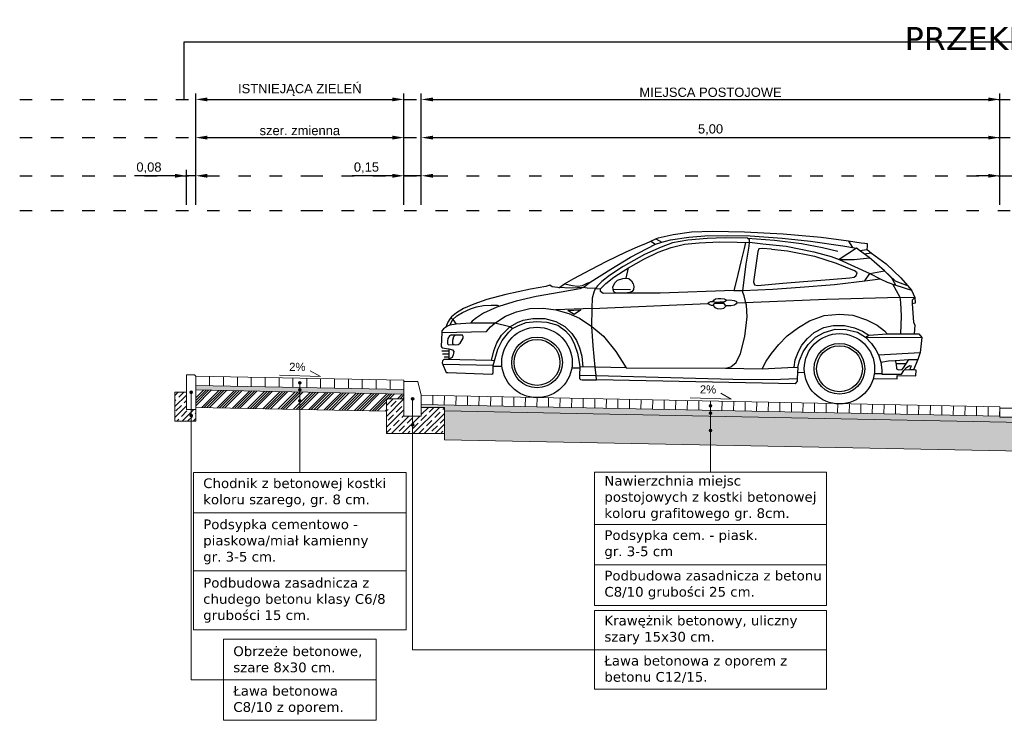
# Model space of a CAD drawing. Header units: millimetres. Extents: x 2422 to 2697, y 999 to 1037.
# Tile 33 of 48: x 2652 to 2661, y 1031 to 1037. Entities that reach past the tile are written whole.
import ezdxf

# ---------------------------------------------------------------- set-up
doc = ezdxf.new("R2010")
doc.units = ezdxf.units.MM
doc.linetypes.add('ACAD_ISO03W100', pattern=[30, 12, -18])
for name, color, linetype, lineweight in [('_JB_Chodnik', 52, 'Continuous', 9), ('_JB_Krawężnik', 5, 'Continuous', 13), ('_JB_Opisowe', 7, 'Continuous', 0), ('_JB_Podsypka', 30, 'Continuous', 9), ('_JB_Ława', 1, 'Continuous', 13), ('_JB_Ława_Betonowa', 1, 'Continuous', 13), ('_JB_Ściek', 150, 'Continuous', 13), ('kraweznik', 5, 'Continuous', 13), ('Podbduowa', 34, 'Continuous', 9), ('podbudowa_z_gr.stab', 203, 'Continuous', 13)]:
    doc.layers.add(name, color=color, linetype=linetype, lineweight=lineweight)
doc.layers.add('_JB_Nawierzchnia_Jezdnia_Kostka', color=133, linetype='Continuous', lineweight=9, transparency=0.15)
doc.layers.add('_JB_Warstwy_Wiążące', color=7, linetype='Continuous', lineweight=13, true_color=0x636363)
doc.layers.add('_JB_Wymiary', color=7, linetype='Continuous')
doc.layers.add('Podsypka', color=30, linetype='Continuous')
doc.layers.add('TEMP', color=80, linetype='Continuous', plot=False)
doc.styles.add('kuba', font='verdana.ttf', dxfattribs={"height": 0.1})
doc.styles.get("Standard").update_dxf_attribs({"font": 'arial.ttf'})
doc.dimstyles.new('p normalny', dxfattribs={"dimtxt": 0.08, "dimasz": 0.1, "dimexe": 0.05, "dimexo": 0.05, "dimgap": 0.02, "dimtad": 1, "dimtih": 1, "dimtoh": 1, "dimzin": 1, "dimtxsty": 'Standard', "dimcen": 2.5, "dimazin": 0, "dimtfac": 1, "dimtmove": 0, "dimatfit": 3, "dimfxl": 1, "dimarcsym": 0})

# ---------------------------------------------------------------- blocks, each defined once
blk = doc.blocks.new('*D406')
at = {"layer": '_JB_Wymiary', "color": 0, "lineweight": -2, "ltscale": 0.02, "transparency": 16777216}
for p, q in [((2653.7746, 1035.6097), (2653.7746, 1036.5697)), ((2655.5742, 1035.6097), (2655.5742, 1036.5697)), ((2653.8746, 1036.5197), (2655.4742, 1036.5197))]:
    blk.add_line(p, q, dxfattribs=at)
at = {"layer": '_JB_Wymiary', "color": 0, "ltscale": 0.02, "transparency": 16777216}
for points in [[(2653.8746, 1036.5363), (2653.8746, 1036.503), (2653.7746, 1036.5197)], [(2655.4742, 1036.5363), (2655.4742, 1036.503), (2655.5742, 1036.5197)]]:
    blk.add_solid(points, dxfattribs=at)
at = {"layer": 'Defpoints', "color": 0, "ltscale": 0.02, "transparency": 16777216}
for p in [(2655.5742, 1036.5197), (2653.7746, 1035.5597), (2655.5742, 1035.5597)]:
    blk.add_point(p, dxfattribs=at)
at = {"layer": '_JB_Wymiary', "color": 0, "ltscale": 0.02, "transparency": 16777216, "insert": (2654.6744, 1036.6015), "char_height": 0.08, "attachment_point": 5}
blk.add_mtext('ISTNIEJĄCA ZIELEŃ', dxfattribs=at)
blk = doc.blocks.new('*D407')
at = {"layer": '_JB_Wymiary', "color": 0, "lineweight": -2, "ltscale": 0.02, "transparency": 16777216}
for p, q in [((2653.7746, 1035.6097), (2653.7746, 1036.2397)), ((2655.5742, 1035.6097), (2655.5742, 1036.2397)), ((2653.8746, 1036.1897), (2655.4742, 1036.1897))]:
    blk.add_line(p, q, dxfattribs=at)
at = {"layer": '_JB_Wymiary', "color": 0, "ltscale": 0.02, "transparency": 16777216}
for points in [[(2653.8746, 1036.2063), (2653.8746, 1036.173), (2653.7746, 1036.1897)], [(2655.4742, 1036.2063), (2655.4742, 1036.173), (2655.5742, 1036.1897)]]:
    blk.add_solid(points, dxfattribs=at)
at = {"layer": 'Defpoints', "color": 0, "ltscale": 0.02, "transparency": 16777216}
for p in [(2655.5742, 1036.1897), (2653.7746, 1035.5597), (2655.5742, 1035.5597)]:
    blk.add_point(p, dxfattribs=at)
at = {"layer": '_JB_Wymiary', "color": 0, "ltscale": 0.02, "transparency": 16777216, "insert": (2654.6744, 1036.2503), "char_height": 0.08, "attachment_point": 5}
blk.add_mtext('szer. zmienna', dxfattribs=at)
blk = doc.blocks.new('*D408')
at = {"layer": '_JB_Wymiary', "color": 0, "lineweight": -2, "ltscale": 0.02, "transparency": 16777216}
for p, q in [((2655.5742, 1035.6097), (2655.5742, 1035.9097)), ((2655.7242, 1035.6097), (2655.7242, 1035.9097)), ((2655.4742, 1035.8597), (2655.1258, 1035.8597)), ((2655.7242, 1035.8597), (2655.5742, 1035.8597)), ((2655.8242, 1035.8597), (2655.9242, 1035.8597))]:
    blk.add_line(p, q, dxfattribs=at)
at = {"layer": '_JB_Wymiary', "color": 0, "ltscale": 0.02, "transparency": 16777216}
for points in [[(2655.4742, 1035.8763), (2655.4742, 1035.843), (2655.5742, 1035.8597)], [(2655.8242, 1035.8763), (2655.8242, 1035.843), (2655.7242, 1035.8597)]]:
    blk.add_solid(points, dxfattribs=at)
at = {"layer": 'Defpoints', "color": 0, "ltscale": 0.02, "transparency": 16777216}
for p in [(2655.5742, 1035.8597), (2655.5742, 1035.5597), (2655.7242, 1035.5597)]:
    blk.add_point(p, dxfattribs=at)
at = {"layer": '_JB_Wymiary', "color": 0, "ltscale": 0.02, "transparency": 16777216, "insert": (2655.25, 1035.9277), "char_height": 0.08, "attachment_point": 5}
blk.add_mtext('0,15', dxfattribs=at)
blk = doc.blocks.new('*D409')
at = {"layer": '_JB_Wymiary', "color": 0, "lineweight": -2, "ltscale": 0.02, "transparency": 16777216}
for p, q in [((2655.7242, 1035.6097), (2655.7242, 1036.5697)), ((2660.7232, 1035.6097), (2660.7232, 1036.5697)), ((2655.8242, 1036.5197), (2660.6232, 1036.5197))]:
    blk.add_line(p, q, dxfattribs=at)
at = {"layer": '_JB_Wymiary', "color": 0, "ltscale": 0.02, "transparency": 16777216}
for points in [[(2655.8242, 1036.5363), (2655.8242, 1036.503), (2655.7242, 1036.5197)], [(2660.6232, 1036.5363), (2660.6232, 1036.503), (2660.7232, 1036.5197)]]:
    blk.add_solid(points, dxfattribs=at)
at = {"layer": 'Defpoints', "color": 0, "ltscale": 0.02, "transparency": 16777216}
for p in [(2660.7232, 1036.5197), (2655.7242, 1035.5597), (2660.7232, 1035.5597)]:
    blk.add_point(p, dxfattribs=at)
at = {"layer": '_JB_Wymiary', "color": 0, "ltscale": 0.02, "transparency": 16777216, "insert": (2658.2237, 1036.5811), "char_height": 0.08, "attachment_point": 5}
blk.add_mtext('MIEJSCA POSTOJOWE', dxfattribs=at)
blk = doc.blocks.new('*D410')
at = {"layer": '_JB_Wymiary', "color": 0, "lineweight": -2, "ltscale": 0.02, "transparency": 16777216}
for p, q in [((2655.7242, 1035.6097), (2655.7242, 1036.2397)), ((2660.7232, 1035.6097), (2660.7232, 1036.2397)), ((2655.8242, 1036.1897), (2660.6232, 1036.1897))]:
    blk.add_line(p, q, dxfattribs=at)
at = {"layer": '_JB_Wymiary', "color": 0, "ltscale": 0.02, "transparency": 16777216}
for points in [[(2655.8242, 1036.2063), (2655.8242, 1036.173), (2655.7242, 1036.1897)], [(2660.6232, 1036.2063), (2660.6232, 1036.173), (2660.7232, 1036.1897)]]:
    blk.add_solid(points, dxfattribs=at)
at = {"layer": 'Defpoints', "color": 0, "ltscale": 0.02, "transparency": 16777216}
for p in [(2660.7232, 1036.1897), (2655.7242, 1035.5597), (2660.7232, 1035.5597)]:
    blk.add_point(p, dxfattribs=at)
at = {"layer": '_JB_Wymiary', "color": 0, "ltscale": 0.02, "transparency": 16777216, "insert": (2658.2237, 1036.2577), "char_height": 0.08, "attachment_point": 5}
blk.add_mtext('5,00', dxfattribs=at)
blk = doc.blocks.new('*D411')
at = {"layer": '_JB_Wymiary', "color": 0, "lineweight": -2, "ltscale": 0.02, "transparency": 16777216}
for p, q in [((2660.7232, 1035.6097), (2660.7232, 1035.9097)), ((2660.9232, 1035.6097), (2660.9232, 1035.9097)), ((2660.6232, 1035.8597), (2660.5232, 1035.8597)), ((2660.7232, 1035.8597), (2660.9232, 1035.8597)), ((2661.0232, 1035.8597), (2661.3707, 1035.8597))]:
    blk.add_line(p, q, dxfattribs=at)
at = {"layer": '_JB_Wymiary', "color": 0, "ltscale": 0.02, "transparency": 16777216}
for points in [[(2660.6232, 1035.8763), (2660.6232, 1035.843), (2660.7232, 1035.8597)], [(2661.0232, 1035.8763), (2661.0232, 1035.843), (2660.9232, 1035.8597)]]:
    blk.add_solid(points, dxfattribs=at)
at = {"layer": 'Defpoints', "color": 0, "ltscale": 0.02, "transparency": 16777216}
for p in [(2660.9232, 1035.8597), (2660.7232, 1035.5597), (2660.9232, 1035.5597)]:
    blk.add_point(p, dxfattribs=at)
at = {"layer": '_JB_Wymiary', "color": 0, "ltscale": 0.02, "transparency": 16777216, "insert": (2661.2469, 1035.9277), "char_height": 0.08, "attachment_point": 5}
blk.add_mtext('0,20', dxfattribs=at)
blk = doc.blocks.new('*D418')
at = {"layer": '_JB_Wymiary', "color": 0, "lineweight": -2, "ltscale": 0.02, "transparency": 16777216}
for p, q in [((2653.6946, 1035.6097), (2653.6946, 1035.9097)), ((2653.7746, 1035.6097), (2653.7746, 1035.9097)), ((2653.5946, 1035.8597), (2653.2466, 1035.8597)), ((2653.7746, 1035.8597), (2653.6946, 1035.8597)), ((2653.8746, 1035.8597), (2653.9746, 1035.8597))]:
    blk.add_line(p, q, dxfattribs=at)
at = {"layer": '_JB_Wymiary', "color": 0, "ltscale": 0.02, "transparency": 16777216}
for points in [[(2653.5946, 1035.8763), (2653.5946, 1035.843), (2653.6946, 1035.8597)], [(2653.8746, 1035.8763), (2653.8746, 1035.843), (2653.7746, 1035.8597)]]:
    blk.add_solid(points, dxfattribs=at)
at = {"layer": 'Defpoints', "color": 0, "ltscale": 0.02, "transparency": 16777216}
for p in [(2653.6946, 1035.8597), (2653.6946, 1035.5597), (2653.7746, 1035.5597)]:
    blk.add_point(p, dxfattribs=at)
at = {"layer": '_JB_Wymiary', "color": 0, "ltscale": 0.02, "transparency": 16777216, "insert": (2653.3706, 1035.9277), "char_height": 0.08, "attachment_point": 5}
blk.add_mtext('0,08', dxfattribs=at)

msp = doc.modelspace()

# ---------------------------------------------------------------- hatches: boundary and pattern name
at = {"layer": '_JB_Opisowe', "ltscale": 0.09}
h = msp.add_hatch(color=256, dxfattribs=at)
h.dxf.hatch_style = 1
h.paths.add_polyline_path([(2654.6864, 1034.0704, -1), (2654.6624, 1034.0704, -1)])
h = msp.add_hatch(color=256, dxfattribs=at)
h.dxf.hatch_style = 1
h.paths.add_polyline_path([(2654.6864, 1034.0102, -1), (2654.6624, 1034.0102, -1)])
h = msp.add_hatch(color=256, dxfattribs=at)
h.dxf.hatch_style = 1
h.paths.add_polyline_path([(2653.7226, 1033.9884, 1), (2653.7466, 1033.9884, 1)])
h = msp.add_hatch(color=256, dxfattribs=at)
h.dxf.hatch_style = 1
h.paths.add_polyline_path([(2654.6864, 1033.9154, -1), (2654.6624, 1033.9154, -1)])
h = msp.add_hatch(color=256, dxfattribs=at)
h.dxf.hatch_style = 1
h.paths.add_polyline_path([(2655.6611, 1033.9325, -1), (2655.6371, 1033.9325, -1)])
h = msp.add_hatch(color=256, dxfattribs=at)
h.dxf.hatch_style = 1
h.paths.add_polyline_path([(2658.2357, 1033.8723, -1), (2658.2117, 1033.8723, -1)])
h = msp.add_hatch(color=256, dxfattribs=at)
h.dxf.hatch_style = 1
h.paths.add_polyline_path([(2653.7226, 1033.7884, 1), (2653.7466, 1033.7884, 1)])
h = msp.add_hatch(color=256, dxfattribs=at)
h.dxf.hatch_style = 1
h.paths.add_polyline_path([(2658.2355, 1033.8073, -1), (2658.2115, 1033.8073, -1)])
h = msp.add_hatch(color=256, dxfattribs=at)
h.dxf.hatch_style = 1
h.paths.add_polyline_path([(2655.6371, 1033.7074, 1), (2655.6611, 1033.7074, 1)])
h = msp.add_hatch(color=256, dxfattribs=at)
h.dxf.hatch_style = 1
h.paths.add_polyline_path([(2658.2357, 1033.6573, -1), (2658.2117, 1033.6573, -1)])
at = {"layer": '_JB_Podsypka', "lineweight": 13, "ltscale": 0.09}
h = msp.add_hatch(dxfattribs=at)
h.set_pattern_fill('AR-SAND', scale=0.0005, style=0)
h.set_pattern_definition([(37.5, (35.765264, -817.6732), (-0.00080001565, 0.02447066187), [0, -0.019304, 0, -0.02159, 0, -0.0206375]), (7.5, (35.765264, -817.6732), (0.02247616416, 0.03584125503), [0, -0.010414, 0, -0.017399, 0, -0.0066675]), (327.5, (35.749643, -817.6732), (0.03954961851, 7.185923e-05), [0, -0.00635, 0, -0.02286, 0, -0.029845]), (317.5, (35.749643, -817.6732), (0.03817782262, 0.01114646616), [0, -0.003175, 0, -0.014986, 0, -0.017145])])
h.paths.add_polyline_path([(2653.7746, 1034.0484), (2653.7746, 1034.0084), (2655.5742, 1033.9724), (2655.5742, 1034.0124)])
at = {"layer": '_JB_Ława'}
h = msp.add_hatch(dxfattribs=at)
h.set_pattern_fill('JIS_STN_1E', scale=0.067035, style=0)
h.set_pattern_definition([(45, (89.932535, -822.76692), (-0.0474007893, 0.0474007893), []), (45, (89.979794, -822.76692), (-0.0474007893, 0.0474007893), [0.0670348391, -0.0335174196])])
h.paths.add_polyline_path([(2653.5946, 1033.7384), (2653.5946, 1033.9884), (2653.6946, 1033.9884), (2653.6946, 1033.8384), (2653.7746, 1033.8384), (2653.7746, 1033.7384)])
at = {"layer": '_JB_Ława_Betonowa', "lineweight": 13}
h = msp.add_hatch(dxfattribs=at)
h.set_pattern_fill('JIS_STN_1E', scale=0.067035, angle=-0.0361, style=0)
h.set_pattern_definition([(44.9639, (2647.06522, 1025.148204), (-0.04737092, 0.04743064), []), (44.9639, (2647.11248, 1025.148174), (-0.04737092, 0.04743064), [0.06703484, -0.0335174])])
h.paths.add_polyline_path([(2655.9241, 1033.8583), (2655.7241, 1033.8584), (2655.724, 1033.7823), (2655.574, 1033.7824), (2655.5741, 1033.9325), (2655.4241, 1033.9325), (2655.4239, 1033.6325), (2655.9239, 1033.6322)])
at = {"layer": 'Podbduowa', "ltscale": 0.02}
h = msp.add_hatch(dxfattribs=at)
h.set_pattern_fill('AR-CONC', scale=0.0005)
h.set_pattern_definition([(50, (-2.70943, 3.16827), (0.0910923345, -0.0079695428), [0.009525, -0.104775]), (355, (-2.70943, 3.16827), (-0.0176217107, 0.0955284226), [0.00762, -0.083820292]), (100.4514447, (-2.70184, 3.16761), (0.0734706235, 0.087558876), [0.0080950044, -0.0890451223]), (46.1842, (-2.70943, 3.19367), (0.1355395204, -0.021021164), [0.0142875, -0.1571625]), (96.6355576, (-2.69813, 3.19192), (0.118702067, 0.123713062), [0.0121425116, -0.133567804]), (351.184151, (-2.70943, 3.19367), (0.118702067, 0.123713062), [0.0114299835, -0.125729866]), (21, (-2.69673, 3.18732), (0.0758071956, -0.051132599), [0.009525, -0.104775]), (326, (-2.69673, 3.18732), (0.0309010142, 0.092093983), [0.00762, -0.08382]), (71.451445, (-2.69041, 3.18306), (0.1067082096, 0.0409613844), [0.0080950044, -0.0890449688]), (37.5, (-2.70943, 3.16827), (0.00154430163, 0.04227751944), [0, -0.082804, 0, -0.08509, 0, -0.0841375]), (7.5, (-2.70943, 3.16827), (0.03340983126, 0.0500902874), [0, -0.048514, 0, -0.080899, 0, -0.0320675]), (327.5, (-2.73775, 3.16827), (0.0677952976, -0.002864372), [0, -0.03175, 0, -0.09906, 0, -0.131445]), (317.5, (-2.75045, 3.16827), (0.0740645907, 0.0127132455), [0, -0.041275, 0, -0.065786, 0, -0.093345])])
h.paths.add_polyline_path([(2655.9239, 1033.6322), (2655.9239, 1033.5783), (2660.9232, 1033.4783), (2660.9232, 1033.7283), (2655.9241, 1033.8283)])
at = {"layer": 'podbudowa_z_gr.stab', "lineweight": 13, "ltscale": 0.09}
h = msp.add_hatch(dxfattribs=at)
h.set_pattern_fill('ANSI34', scale=0.005)
h.set_pattern_definition([(45, (39.00973, -817.5932), (-0.067351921, 0.067351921), []), (45, (39.03218, -817.5932), (-0.067351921, 0.067351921), []), (45, (39.05463, -817.5932), (-0.067351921, 0.067351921), []), (45, (39.07708, -817.5932), (-0.067351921, 0.067351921), [])])
h.paths.add_polyline_path([(2653.7746, 1034.0084), (2653.7746, 1033.8584), (2655.4242, 1033.8254), (2655.4242, 1033.9317), (2655.4742, 1033.9317), (2655.4742, 1033.9325), (2655.5742, 1033.9325), (2655.5742, 1033.9724)])
at = {"layer": 'Podsypka', "lineweight": 13, "ltscale": 0.09}
h = msp.add_hatch(dxfattribs=at)
h.set_pattern_fill('AR-SAND', scale=0.0005, style=0)
h.set_pattern_definition([(37.5, (42.101518, -817.903277), (-0.00080001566, 0.02447066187), [0, -0.019304, 0, -0.02159, 0, -0.0206375]), (7.5, (42.101518, -817.903277), (0.02247616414, 0.03584125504), [0, -0.010414, 0, -0.017399, 0, -0.0066675]), (327.5, (42.085897, -817.903277), (0.03954961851, 7.185926e-05), [0, -0.00635, 0, -0.02286, 0, -0.029845]), (317.5, (42.085897, -817.903277), (0.0381778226, 0.0111464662), [0, -0.003175, 0, -0.014986, 0, -0.017145])])
h.paths.add_polyline_path([(2655.7241, 1033.8584), (2655.9241, 1033.8583), (2655.9241, 1033.8283), (2660.9232, 1033.7283), (2660.9232, 1033.7723), (2660.7232, 1033.7723), (2660.7232, 1033.7823), (2655.7241, 1033.8823)])

# ---------------------------------------------------------------- linework, layer by layer
for p, q in [((2659.6155, 1035.1915), (2659.5525, 1035.1822)), ((2659.6155, 1035.1915), (2659.6155, 1035.1915)), ((2659.7272, 1035.0391), (2659.8202, 1034.9531)), ((2659.8202, 1034.9531), (2659.8525, 1034.9367)), ((2659.7974, 1034.9246), (2659.8585, 1034.8113)), ((2659.8525, 1034.9367), (2659.9262, 1034.9107)), ((2659.8266, 1034.2387), (2659.9147, 1034.2369)), ((2658.9765, 1034.1611), (2659.0354, 1034.1603)), ((2659.6393, 1034.152), (2659.704, 1034.1511))]:
    msp.add_line(p, q)
for points in [[(2659.5097, 1035.2134), (2659.5769, 1035.2238), (2659.5801, 1035.2514), (2659.5813, 1035.2718), (2659.5813, 1035.2718), (2659.557, 1035.2748), (2659.5255, 1035.2775), (2659.4155, 1035.2942), (2659.1797, 1035.3267), (2658.8505, 1035.3559), (2658.5171, 1035.3734), (2658.24, 1035.3778), (2658.0585, 1035.3711), (2657.9004, 1035.3481), (2657.7697, 1035.3194), (2657.7518, 1035.3141), (2657.8015, 1035.2873)], [(2656.9113, 1034.8926), (2656.9608, 1034.9266), (2657.0432, 1034.9721), (2657.1893, 1035.0492), (2657.3288, 1035.1211), (2657.4894, 1035.1992), (2657.5981, 1035.2482), (2657.6644, 1035.2757), (2657.7068, 1035.2932), (2657.7518, 1035.3141)], [(2657.1223, 1034.8945), (2657.1833, 1034.9404), (2657.3617, 1035.0522), (2657.532, 1035.1564), (2657.6755, 1035.2322), (2657.7472, 1035.2675), (2657.8015, 1035.2873), (2657.8768, 1035.3068), (2658.0349, 1035.3284), (2658.1744, 1035.3413), (2658.3729, 1035.345), (2658.566, 1035.3397), (2658.8419, 1035.3206), (2659.0884, 1035.2958), (2659.3674, 1035.2545), (2659.4839, 1035.2337), (2659.3338, 1035.137)], [(2657.4934, 1034.2012), (2658.3532, 1034.1973), (2658.4004, 1034.2093), (2658.4449, 1034.2472), (2658.482, 1034.3224), (2658.5191, 1034.472), (2658.5405, 1034.6414), (2658.5344, 1034.7402), (2658.5284, 1034.763), (2658.5135, 1034.8231), (2658.5028, 1034.8508), (2658.5015, 1034.867), (2658.5305, 1035.0944), (2658.558, 1035.2507), (2658.5604, 1035.2847), (2658.5608, 1035.3057), (2658.5433, 1035.3206), (2658.3509, 1035.3246), (2658.1954, 1035.3182), (2658.0285, 1035.3038), (2657.8937, 1035.2792), (2657.7959, 1035.244), (2657.6522, 1035.1791), (2657.4672, 1035.0746), (2657.3507, 1034.9978), (2657.2849, 1034.9458), (2657.2469, 1034.9078), (2657.2304, 1034.8862)], [(2657.2304, 1034.8862), (2657.2722, 1034.8814), (2657.3185, 1034.9289), (2657.3876, 1034.9841), (2657.4696, 1035.0357), (2657.5138, 1035.0639), (2657.6481, 1035.1404), (2657.7707, 1035.1993), (2657.8832, 1035.2406), (2657.9986, 1035.2673), (2658.125, 1035.2792), (2658.3016, 1035.2901), (2658.4536, 1035.2869), (2658.5264, 1035.2838), (2658.5604, 1035.2847)], [(2658.5264, 1035.2838), (2658.5155, 1035.2306), (2658.4856, 1035.1148), (2658.4484, 1034.9587), (2658.4238, 1034.867), (2657.7892, 1034.8463), (2657.485, 1034.8446), (2657.4009, 1034.8447), (2657.2957, 1034.8421), (2657.2734, 1034.8587), (2657.2722, 1034.8814)], [(2657.7068, 1035.2932), (2657.7472, 1035.2675)], [(2658.5433, 1035.3206), (2658.775, 1035.3036), (2659.0096, 1035.2751), (2659.1914, 1035.2385), (2659.3235, 1035.2068)], [(2658.5604, 1035.2847), (2658.6758, 1035.2729), (2658.8763, 1035.2503), (2659.1171, 1035.2032), (2659.2673, 1035.1607), (2659.3338, 1035.137)], [(2659.4155, 1035.2942), (2659.4496, 1035.2398)], [(2658.751, 1035.2266), (2658.6723, 1035.2322), (2658.642, 1035.2276), (2658.6337, 1035.2054), (2658.594, 1034.9423), (2658.6027, 1034.9185), (2658.6302, 1034.9126), (2658.8486, 1034.9304), (2659.0263, 1034.9451), (2659.2527, 1034.964), (2659.4273, 1034.9774), (2659.4642, 1034.9845), (2659.4829, 1034.9986), (2659.4899, 1035.0208), (2659.4654, 1035.041)], [(2658.751, 1035.2266), (2658.8882, 1035.2106), (2659.1225, 1035.1663), (2659.309, 1035.1033), (2659.4654, 1035.041)], [(2659.4839, 1035.2337), (2659.3338, 1035.137), (2659.6002, 1035.0145), (2659.6906, 1034.9696), (2659.751, 1034.9402), (2659.8255, 1034.9152), (2659.7892, 1034.9745), (2659.7272, 1035.0391), (2659.5936, 1035.1521), (2659.5097, 1035.2134), (2659.4839, 1035.2337)], [(2659.5769, 1035.2238), (2659.6155, 1035.1915), (2659.7402, 1035.0975), (2659.869, 1034.9776), (2659.9262, 1034.9107), (2659.9606, 1034.8702)], [(2659.3338, 1035.137), (2659.4645, 1035.1364), (2659.5961, 1035.1499)], [(2657.4931, 1034.9742), (2657.5138, 1035.0639)], [(2659.6002, 1035.0145), (2659.7272, 1035.0391)], [(2657.5307, 1034.8726), (2657.381, 1034.8773), (2657.3803, 1034.9005), (2657.3996, 1034.9375), (2657.4186, 1034.958), (2657.4645, 1034.9725), (2657.4931, 1034.9742), (2657.517, 1034.9714), (2657.5397, 1034.9508), (2657.5562, 1034.9265), (2657.5595, 1034.9022), (2657.5579, 1034.8775), (2657.5459, 1034.8604), (2657.5241, 1034.85), (2657.485, 1034.8446), (2657.4009, 1034.8447), (2657.3875, 1034.8579), (2657.381, 1034.8773)], [(2658.4238, 1034.867), (2658.5015, 1034.867), (2658.7631, 1034.881), (2658.9986, 1034.8971), (2659.296, 1034.9211), (2659.4844, 1034.9434), (2659.5568, 1034.9511), (2659.6002, 1035.0145)], [(2659.5568, 1034.9511), (2659.6906, 1034.9696)], [(2657.1223, 1034.8945), (2657.0237, 1034.8881), (2656.8998, 1034.8931), (2656.8549, 1034.9001), (2656.8346, 1034.9151), (2656.8015, 1034.9024), (2656.6673, 1034.8797), (2656.4547, 1034.8343), (2656.2896, 1034.7891), (2656.1769, 1034.7501), (2656.0874, 1034.7119), (2656.0282, 1034.6755), (2655.9849, 1034.6399), (2655.9849, 1034.6399), (2655.9725, 1034.6268), (2655.9521, 1034.5941), (2655.9363, 1034.5501)], [(2657.2376, 1034.0959), (2657.2353, 1034.1324), (2657.2271, 1034.2051), (2657.2079, 1034.3895), (2657.1992, 1034.5574), (2657.2, 1034.713), (2657.2044, 1034.8041), (2657.2176, 1034.8561), (2657.2304, 1034.8862), (2657.1587, 1034.8889), (2657.1223, 1034.8945), (2657.0953, 1034.8817), (2656.933, 1034.8547), (2656.717, 1034.8167), (2656.5447, 1034.7765), (2656.4015, 1034.7321), (2656.377, 1034.7241), (2656.2604, 1034.6718), (2656.2, 1034.6318), (2656.1641, 1034.6021), (2656.1492, 1034.5854)], [(2656.9608, 1034.9266), (2657.0308, 1034.9112), (2657.0742, 1034.9062), (2657.1161, 1034.9111), (2657.158, 1034.9306), (2657.1833, 1034.9404)], [(2659.8255, 1034.9152), (2659.9606, 1034.8702), (2659.9891, 1034.8089), (2659.9924, 1034.7581), (2659.9658, 1034.7543)], [(2658.3426, 1034.7707), (2658.354, 1034.7803), (2658.3636, 1034.786), (2658.3899, 1034.7871), (2658.4276, 1034.7827), (2658.4467, 1034.7718), (2658.4521, 1034.7615), (2658.4457, 1034.7521), (2658.431, 1034.7429), (2658.4, 1034.735), (2658.358, 1034.7359), (2658.3508, 1034.7416), (2658.3448, 1034.7513), (2658.337, 1034.756), (2658.2628, 1034.755), (2658.2532, 1034.7519), (2658.2457, 1034.7386), (2658.2332, 1034.7379), (2658.2175, 1034.7431), (2658.2026, 1034.7526), (2658.201, 1034.7563), (2658.2034, 1034.7608), (2658.2124, 1034.7678), (2658.227, 1034.7734), (2658.2421, 1034.7741), (2658.2513, 1034.7742), (2658.2562, 1034.7709), (2658.2647, 1034.7681), (2658.3041, 1034.7695), (2658.3426, 1034.7707)], [(2658.2421, 1034.7741), (2658.2529, 1034.7854), (2658.2659, 1034.795), (2658.2887, 1034.8001), (2658.313, 1034.7996), (2658.3408, 1034.7954), (2658.3636, 1034.786)], [(2658.4521, 1034.7615), (2659.2249, 1034.7941), (2659.8585, 1034.8113), (2659.9891, 1034.8089)], [(2659.8585, 1034.8113), (2659.8652, 1034.7656), (2659.8713, 1034.6469), (2659.866, 1034.4947)], [(2659.9891, 1034.8089), (2659.9659, 1034.7856), (2659.9658, 1034.7543), (2659.9783, 1034.5955), (2659.9883, 1034.5676), (2659.9832, 1034.4946), (2660.0231, 1034.4937), (2660.0482, 1034.4627), (2660.0361, 1034.3317), (2660.0161, 1034.2712), (2659.9767, 1034.1829), (2659.9439, 1034.1836), (2659.9439, 1034.1836)], [(2655.9007, 1034.5055), (2656.2863, 1034.5145), (2656.3224, 1034.5538), (2656.3596, 1034.5859), (2656.4508, 1034.646), (2656.5464, 1034.6841), (2656.6613, 1034.7121), (2656.7794, 1034.7157), (2656.8873, 1034.7025), (2656.9985, 1034.6698), (2657.09, 1034.6278), (2657.1992, 1034.5574), (2657.2972, 1034.4739), (2657.4051, 1034.3404), (2657.4934, 1034.2012), (2657.0928, 1034.2071)], [(2655.9713, 1034.5672), (2655.9966, 1034.6166), (2656.0313, 1034.6499), (2656.0794, 1034.6792), (2656.1481, 1034.7106), (2656.2008, 1034.7266), (2656.2606, 1034.7375), (2656.3275, 1034.7421), (2656.3786, 1034.7423), (2656.3883, 1034.7384), (2656.3886, 1034.7279)], [(2657.2, 1034.713), (2656.8873, 1034.7025)], [(2657.2, 1034.713), (2658.201, 1034.7563)], [(2658.2457, 1034.7386), (2658.2601, 1034.7209), (2658.2822, 1034.7115), (2658.3127, 1034.7096), (2658.3391, 1034.7159), (2658.358, 1034.7359)], [(2655.979, 1034.6336), (2655.9966, 1034.6166), (2656.025, 1034.5771)], [(2656.3315, 1034.2631), (2656.3509, 1034.3478), (2656.3767, 1034.4153), (2656.417, 1034.4814), (2656.4667, 1034.5326), (2656.4902, 1034.554), (2656.5554, 1034.5903), (2656.6057, 1034.6111), (2656.6875, 1034.6264), (2656.7909, 1034.6267), (2656.8864, 1034.6016), (2656.9657, 1034.5574), (2657.0253, 1034.4978), (2657.0666, 1034.4362), (2657.0908, 1034.3725), (2657.1124, 1034.3003), (2657.1189, 1034.2067)], [(2658.6695, 1034.1916), (2658.7048, 1034.2587), (2658.7507, 1034.3234), (2658.8133, 1034.4018), (2658.8853, 1034.4776), (2658.9829, 1034.5483), (2659.0802, 1034.6048), (2659.2055, 1034.6515), (2659.3371, 1034.6651), (2659.4542, 1034.6557), (2659.5706, 1034.6134), (2659.6635, 1034.5692), (2659.7281, 1034.5186), (2659.7487, 1034.4948)], [(2656.5136, 1034.5389), (2656.4902, 1034.554), (2656.3596, 1034.5859), (2656.1492, 1034.5854), (2656.025, 1034.5771), (2655.9713, 1034.5672), (2655.9517, 1034.5604), (2655.9147, 1034.5356), (2655.9009, 1034.5189), (2655.9007, 1034.5055), (2655.8957, 1034.3853), (2655.8957, 1034.3853), (2655.9039, 1034.3717), (2655.9621, 1034.3632), (2655.9924, 1034.3553), (2656.0042, 1034.3417), (2656, 1034.3126), (2655.9922, 1034.2897), (2655.9609, 1034.2745)], [(2655.9609, 1034.2745), (2655.9195, 1034.2705), (2655.9059, 1034.2599), (2655.9031, 1034.2429), (2655.9089, 1034.2282), (2655.9355, 1034.1644), (2655.939, 1034.1595), (2655.9524, 1034.1592), (2656.3339, 1034.1452), (2656.3413, 1034.1499), (2656.344, 1034.1608), (2656.3464, 1034.2203), (2656.3558, 1034.2602), (2656.3859, 1034.3605), (2656.4215, 1034.4351), (2656.4802, 1034.5092), (2656.5136, 1034.5389), (2656.5628, 1034.567), (2656.6315, 1034.5924), (2656.7192, 1034.6015), (2656.8091, 1034.5959), (2656.9045, 1034.5672), (2656.9705, 1034.5209), (2657.0167, 1034.4664), (2657.0482, 1034.4025), (2657.0734, 1034.3267), (2657.0888, 1034.2498), (2657.0928, 1034.2071), (2657.0913, 1034.1354), (2657.092, 1034.1087), (2657.1003, 1034.1), (2657.1148, 1034.0973), (2657.2376, 1034.0959)], [(2658.9466, 1034.2046), (2658.956, 1034.2698), (2658.9832, 1034.3396), (2659.0125, 1034.3953), (2659.0606, 1034.4529), (2659.118, 1034.5056), (2659.2034, 1034.5484), (2659.2835, 1034.5654), (2659.382, 1034.5657), (2659.4683, 1034.5452), (2659.5358, 1034.518), (2659.5913, 1034.4816)], [(2658.9793, 1034.2015), (2658.9933, 1034.262), (2659.0231, 1034.3388), (2659.0666, 1034.4012), (2659.1313, 1034.4655), (2659.2048, 1034.5061), (2659.3016, 1034.5346), (2659.393, 1034.5303), (2659.4933, 1034.5071), (2659.5628, 1034.4635)], [(2655.9514, 1034.4315), (2655.9509, 1034.4084), (2655.958, 1034.3986), (2656.0432, 1034.4004), (2656.0604, 1034.4122), (2656.0869, 1034.4554), (2656.0872, 1034.4712), (2656.0814, 1034.4823), (2656.0181, 1034.4824), (2655.9804, 1034.4832), (2655.9669, 1034.475), (2655.9543, 1034.4546), (2655.9514, 1034.4315)], [(2656.0181, 1034.4824), (2656.0032, 1034.4681), (2655.9929, 1034.4367), (2655.9936, 1034.4124), (2655.9936, 1034.4124), (2655.9979, 1034.4048), (2656.0057, 1034.4017), (2656.016, 1034.3998)], [(2659.5628, 1034.4635), (2659.5913, 1034.4816), (2659.7487, 1034.4948), (2659.866, 1034.4947), (2659.9832, 1034.4946)], [(2659.5628, 1034.4635), (2660.0482, 1034.4627)], [(2659.5628, 1034.4635), (2659.6133, 1034.4109), (2659.652, 1034.3561), (2659.6746, 1034.3135), (2659.6967, 1034.2497), (2659.7046, 1034.1815), (2659.7039, 1034.144), (2659.8727, 1034.1452), (2659.8945, 1034.1776), (2659.9185, 1034.2029), (2659.947, 1034.221), (2659.9587, 1034.2161), (2659.9488, 1034.1929), (2659.9439, 1034.1836)], [(2655.901, 1034.3475), (2655.9619, 1034.3466)], [(2655.9621, 1034.3632), (2655.9609, 1034.2745)], [(2655.9065, 1034.3206), (2655.9126, 1034.3205), (2655.9615, 1034.3198)], [(2656.3558, 1034.2602), (2656.3315, 1034.2631), (2655.9195, 1034.2705)], [(2655.9206, 1034.296), (2655.9612, 1034.2954)], [(2659.6746, 1034.3135), (2660.0361, 1034.3317)], [(2659.6967, 1034.2497), (2659.7602, 1034.2601), (2659.8189, 1034.2636), (2659.9363, 1034.2705), (2660.0161, 1034.2712)], [(2659.8189, 1034.2636), (2659.8277, 1034.2352), (2659.8315, 1034.1906), (2659.8477, 1034.1832), (2659.8783, 1034.1849), (2659.8903, 1034.1988), (2659.9362, 1034.2705)], [(2656.3464, 1034.2203), (2655.9089, 1034.2282)], [(2656.3463, 1034.2155), (2656.4216, 1034.2138)], [(2657.0245, 1034.2002), (2657.0926, 1034.1986)], [(2658.3532, 1034.1973), (2658.6695, 1034.1916), (2658.9466, 1034.2046), (2658.9793, 1034.2015), (2658.9727, 1034.1079), (2658.9722, 1034.0845), (2658.9722, 1034.0845), (2658.9722, 1034.0845), (2658.9553, 1034.0614), (2657.2376, 1034.0959)], [(2659.8379, 1034.1342), (2659.9991, 1034.1308), (2660.0001, 1034.1801), (2659.8989, 1034.1822)], [(2657.0913, 1034.1354), (2657.2353, 1034.1324), (2658.4168, 1034.1031), (2658.7567, 1034.0983), (2658.9727, 1034.1079)], [(2659.6301, 1034.1079), (2659.8373, 1034.1036), (2659.8379, 1034.1342)]]:
    msp.add_lwpolyline(points)
msp.add_lwpolyline([(2656.9905, 1034.6967), (2657.0984, 1034.7004, -0.746294), (2657.0987, 1034.6995), (2657.0448, 1034.6617, -0.306325), (2657.0442, 1034.6617), (2656.9905, 1034.6967)], format="xyb")
for centre, radius in [((2656.724, 1034.2464), 0.3041), ((2656.724, 1034.2464), 0.2189), ((2656.724, 1034.2464), 0.1981), ((2659.3379, 1034.1919), 0.3041), ((2659.3379, 1034.1919), 0.2189), ((2659.3379, 1034.1919), 0.1981)]:
    msp.add_circle(centre, radius)
at = {"layer": '_JB_Chodnik', "color": 7, "ltscale": 0.09}
msp.add_line((2653.7746, 1034.0484), (2655.5742, 1034.0124), dxfattribs=at)
at = {"layer": '_JB_Chodnik', "ltscale": 0.02}
for points in [[(2653.7746, 1034.1284), (2653.7746, 1034.0484)], [(2653.8946, 1034.126), (2653.8946, 1034.046)], [(2654.0145, 1034.1236), (2654.0145, 1034.0436)], [(2654.1345, 1034.1212), (2654.1345, 1034.0412)], [(2654.2545, 1034.1188), (2654.2545, 1034.0388)], [(2654.3745, 1034.1164), (2654.3745, 1034.0364)], [(2654.4944, 1034.114), (2654.4944, 1034.034)], [(2654.6144, 1034.1116), (2654.6144, 1034.0316)], [(2654.7344, 1034.1092), (2654.7344, 1034.0292)], [(2654.8544, 1034.1068), (2654.8544, 1034.0268)], [(2654.9744, 1034.1044), (2654.9744, 1034.0244)], [(2655.0943, 1034.102), (2655.0943, 1034.022)], [(2655.2143, 1034.0996), (2655.2143, 1034.0196)], [(2655.3343, 1034.0972), (2655.3343, 1034.0172)], [(2655.4543, 1034.0948), (2655.4543, 1034.0148)]]:
    msp.add_lwpolyline(points, dxfattribs=at)
at = {"layer": '_JB_Chodnik', "color": 7, "ltscale": 0.09}
for points in [[(2653.7746, 1034.1284), (2655.5742, 1034.0924), (2655.5742, 1034.0824)], [(2655.7242, 1033.9623), (2660.7232, 1033.8623), (2660.7232, 1033.8523)], [(2655.7241, 1033.8823), (2660.7232, 1033.7823)], [(2655.9239, 1033.6322), (2655.9239, 1033.5783), (2660.9232, 1033.4783)]]:
    msp.add_lwpolyline(points, dxfattribs=at)
at = {"layer": '_JB_Krawężnik', "color": 7}
msp.add_lwpolyline([(2655.724, 1033.7823), (2655.574, 1033.7824), (2655.5742, 1034.0824), (2655.6942, 1034.0823), (2655.7242, 1033.9623)], close=True, dxfattribs=at)
at = {"layer": '_JB_Nawierzchnia_Jezdnia_Kostka', "ltscale": 0.02}
for points in [[(2655.8241, 1033.9603), (2655.8225, 1033.8804)], [(2655.9241, 1033.9583), (2655.9225, 1033.8784)], [(2656.0241, 1033.9563), (2656.0225, 1033.8764)], [(2656.1241, 1033.9543), (2656.1225, 1033.8744)], [(2656.2241, 1033.9523), (2656.2225, 1033.8724)], [(2656.324, 1033.9503), (2656.3224, 1033.8704)], [(2656.424, 1033.9483), (2656.4224, 1033.8684)], [(2656.524, 1033.9463), (2656.5224, 1033.8664)], [(2656.624, 1033.9443), (2656.6224, 1033.8644)], [(2656.724, 1033.9423), (2656.7224, 1033.8624)], [(2656.8239, 1033.9403), (2656.8223, 1033.8604)], [(2656.9239, 1033.9383), (2656.9223, 1033.8584)], [(2657.0239, 1033.9363), (2657.0223, 1033.8564)], [(2657.1239, 1033.9343), (2657.1223, 1033.8544)], [(2657.2239, 1033.9323), (2657.2223, 1033.8524)], [(2657.3238, 1033.9303), (2657.3222, 1033.8504)], [(2657.4238, 1033.9283), (2657.4222, 1033.8484)], [(2657.5238, 1033.9263), (2657.5222, 1033.8464)], [(2657.6238, 1033.9243), (2657.6222, 1033.8444)], [(2657.7238, 1033.9223), (2657.7222, 1033.8424)], [(2657.8237, 1033.9203), (2657.8221, 1033.8404)], [(2657.9237, 1033.9183), (2657.9221, 1033.8384)], [(2658.0237, 1033.9163), (2658.0221, 1033.8364)], [(2658.1237, 1033.9143), (2658.1221, 1033.8344)], [(2658.2237, 1033.9123), (2658.2221, 1033.8324)], [(2658.3236, 1033.9103), (2658.322, 1033.8304)], [(2658.4236, 1033.9083), (2658.422, 1033.8284)], [(2658.5236, 1033.9063), (2658.522, 1033.8264)], [(2658.6236, 1033.9043), (2658.622, 1033.8244)], [(2658.7236, 1033.9023), (2658.722, 1033.8224)], [(2658.8235, 1033.9003), (2658.8219, 1033.8204)], [(2658.9235, 1033.8983), (2658.9219, 1033.8184)], [(2659.0235, 1033.8963), (2659.0219, 1033.8164)], [(2659.1235, 1033.8943), (2659.1219, 1033.8144)], [(2659.2235, 1033.8923), (2659.2219, 1033.8124)], [(2659.3234, 1033.8903), (2659.3218, 1033.8104)], [(2659.4234, 1033.8883), (2659.4218, 1033.8084)], [(2659.5234, 1033.8863), (2659.5218, 1033.8064)], [(2659.6234, 1033.8843), (2659.6218, 1033.8044)], [(2659.7234, 1033.8823), (2659.7218, 1033.8024)], [(2659.8233, 1033.8803), (2659.8217, 1033.8004)], [(2659.9233, 1033.8783), (2659.9217, 1033.7984)], [(2660.0233, 1033.8763), (2660.0217, 1033.7964)], [(2660.1233, 1033.8743), (2660.1217, 1033.7944)], [(2660.2233, 1033.8723), (2660.2217, 1033.7924)], [(2660.3232, 1033.8703), (2660.3216, 1033.7904)], [(2660.4232, 1033.8683), (2660.4216, 1033.7884)], [(2660.5232, 1033.8663), (2660.5216, 1033.7864)], [(2660.6232, 1033.8643), (2660.6216, 1033.7844)], [(2660.7232, 1033.8623), (2660.7216, 1033.7824)]]:
    msp.add_lwpolyline(points, dxfattribs=at)
at = {"layer": '_JB_Opisowe'}
for p, q in [((2653.7555, 1033.2955), (2655.5933, 1033.2955)), ((2653.7555, 1031.9355), (2653.7555, 1033.2955)), ((2655.5933, 1033.2955), (2655.5933, 1031.9355)), ((2653.7555, 1032.9455), (2655.5933, 1032.9455)), ((2657.2222, 1032.8472), (2659.2251, 1032.8472)), ((2657.2222, 1032.4972), (2659.2251, 1032.4972)), ((2653.7555, 1032.4455), (2655.5933, 1032.4455)), ((2655.5933, 1031.9355), (2653.7555, 1031.9355))]:
    msp.add_line(p, q, dxfattribs=at)
at = {"layer": '_JB_Opisowe', "ltscale": 0.5}
msp.add_line((2659.2251, 1031.7637), (2657.2222, 1031.7637), dxfattribs=at)
at = {"layer": '_JB_Opisowe', "ltscale": 0.02}
for points in [[(2653.7746, 1034.1284), (2653.7746, 1033.8584)], [(2654.6744, 1034.0704), (2654.6744, 1033.2955)], [(2654.0154, 1031.5045), (2653.7346, 1031.5045), (2653.7346, 1033.9884)], [(2657.2222, 1031.7637), (2655.649, 1031.7637), (2655.6491, 1033.9325)], [(2658.2237, 1033.8723), (2658.2237, 1033.2972)], [(2654.0154, 1031.5045), (2655.3334, 1031.5045)]]:
    msp.add_lwpolyline(points, dxfattribs=at)
at = {"layer": '_JB_Opisowe', "color": 7}
for points in [[(2654.4974, 1034.137), (2654.8522, 1034.1238), (2654.7625, 1034.1752)], [(2658.0462, 1033.9418), (2658.4011, 1033.9286), (2658.3113, 1033.98)]]:
    msp.add_lwpolyline(points, dxfattribs=at)
at = {"layer": '_JB_Opisowe', "ltscale": 0.02}
for points in [[(2657.2222, 1032.1472), (2657.2222, 1033.2972), (2659.2251, 1033.2972), (2659.2251, 1032.1472)], [(2657.2222, 1032.1037), (2657.2222, 1031.4237), (2659.2251, 1031.4237), (2659.2251, 1032.1037)]]:
    msp.add_lwpolyline(points, close=True, dxfattribs=at)
at = {"layer": '_JB_Opisowe', "ltscale": 0.5}
msp.add_lwpolyline([(2655.3334, 1031.8555), (2654.0154, 1031.8555), (2654.0154, 1031.1535), (2655.3334, 1031.1535)], close=True, dxfattribs=at)
at = {"layer": '_JB_Opisowe', "color": 240, "lineweight": 5}
for centre in [(2654.6744, 1034.0704), (2654.6744, 1034.0102), (2653.7346, 1033.9884), (2654.6744, 1033.9154), (2653.7346, 1033.7884), (2655.6491, 1033.7074)]:
    msp.add_circle(centre, 0.012, dxfattribs=at)
at = {"layer": '_JB_Opisowe', "color": 240, "lineweight": 5, "ltscale": 0.09}
for centre in [(2655.6491, 1033.9325), (2658.2237, 1033.8723), (2658.2235, 1033.8073), (2658.2237, 1033.6573)]:
    msp.add_circle(centre, 0.012, dxfattribs=at)
at = {"layer": '_JB_Podsypka', "color": 7, "ltscale": 0.09}
msp.add_line((2653.7746, 1034.0084), (2655.5742, 1033.9724), dxfattribs=at)
at = {"layer": '_JB_Warstwy_Wiążące', "color": 7, "ltscale": 0.09}
msp.add_lwpolyline([(2655.9241, 1033.8283), (2660.9232, 1033.7283)], dxfattribs=at)
at = {"layer": '_JB_Ława', "color": 7}
msp.add_lwpolyline([(2653.7746, 1033.8384), (2653.7746, 1033.7384), (2653.5946, 1033.7384), (2653.5946, 1033.9884), (2653.6946, 1033.9884)], dxfattribs=at)
at = {"layer": '_JB_Ława_Betonowa', "color": 7}
msp.add_lwpolyline([(2655.5741, 1033.9325), (2655.4241, 1033.9325), (2655.4239, 1033.6325), (2655.9239, 1033.6322), (2655.9241, 1033.8583), (2655.7241, 1033.8584)], dxfattribs=at)
at = {"layer": '_JB_Ściek', "color": 7, "ltscale": 0.09}
msp.add_lwpolyline([(2660.7232, 1033.8523), (2660.9232, 1033.8523), (2660.9232, 1033.7723), (2660.7232, 1033.7723)], close=True, dxfattribs=at)
at = {"layer": 'kraweznik', "color": 7, "ltscale": 0.09}
msp.add_lwpolyline([(2653.7746, 1034.1284), (2653.7746, 1033.8384), (2653.6946, 1033.8384), (2653.6946, 1034.1384), (2653.7646, 1034.1384), (2653.7746, 1034.1284)], dxfattribs=at)
at = {"layer": 'podbudowa_z_gr.stab', "color": 7, "ltscale": 0.09}
msp.add_line((2653.7746, 1033.8584), (2655.4242, 1033.8254), dxfattribs=at)
at = {"layer": 'TEMP', "ltscale": 0.02}
msp.add_lwpolyline([(2653.6757, 1036.5197), (2653.6757, 1037.0182), (2668.0728, 1037.0182), (2668.0728, 1036.5197)], dxfattribs=at)
at = {"layer": 'TEMP', "linetype": 'ACAD_ISO03W100', "ltscale": 0.009}
for points in [[(2652.2534, 1036.5197), (2654.7654, 1036.5197), (2668.4317, 1036.5197)], [(2652.2534, 1036.1897), (2654.7654, 1036.1897), (2668.4317, 1036.1897)], [(2652.2534, 1035.8597), (2654.7654, 1035.8597), (2668.4317, 1035.8597)], [(2652.2534, 1035.5597), (2654.7654, 1035.5597), (2668.4317, 1035.5597)]]:
    msp.add_lwpolyline(points, dxfattribs=at)

# ---------------------------------------------------------------- texts
at = {"layer": '_JB_Opisowe', "style": 'kuba'}
for s, insert, char_height, width, attachment_point in [('PRZEKRÓJ A-A ', (2660.8743, 1037.0182), 0.2, 10.49838, 5), ('\\A1;\\pxl1,ql;Nawierzchnia miejsc postojowych z kostki betonowej koloru grafitowego gr. 8cm.', (2657.2222, 1033.0722), 0.084, 2.002908, 4), ('\\pxl1,t42;Chodnik z betonowej kostki koloru szarego, gr. 8 cm. ', (2653.7555, 1033.1205), 0.084, 1.837802, 4), ('\\pxi1,ql,t42;Podsypka cementowo - \\Ppiaskowa/miał kamienny\\Pgr. 3-5 cm.', (2653.7555, 1032.6955), 0.084, 1.789795, 4), ('\\A1;\\pxl1,ql;Podsypka cem. - piask.\\Pgr. 3-5 cm', (2657.2222, 1032.6722), 0.084, 2.002908, 4), ('\\A1;\\pxl1;Podbudowa zasadnicza z betonu C8/10 grubości 25 cm.', (2657.2222, 1032.3222), 0.084, 2.002908, 4), ('\\A1;\\pxl1,t42;Podbudowa zasadnicza z chudego betonu klasy C6/8 grubości 15 cm.', (2653.7555, 1032.1905), 0.084, 1.837825, 4), ('\\pxl1,ql;Krawężnik betonowy, uliczny szary 15x30 cm.', (2657.2222, 1031.9337), 0.084, 2.002908, 4), ('\\pxl1,ql;Obrzeże betonowe, szare 8x30 cm.', (2654.0154, 1031.68), 0.084, 1.31806, 4), ('\\pxl1,ql;Ława betonowa z oporem z betonu C12/15.', (2657.2222, 1031.5937), 0.084, 2.002908, 4), ('\\pxl1,ql;Ława betonowa C8/10 z oporem. ', (2654.0154, 1031.3265), 0.084, 1.31806, 4)]:
    msp.add_mtext(s, dxfattribs=dict(at, insert=insert, char_height=char_height, width=width, attachment_point=attachment_point))
at = {"layer": '_JB_Opisowe', "color": 7, "insert": (2654.5824, 1034.2434), "char_height": 0.07, "attachment_point": 1, "rotation": 360}
msp.add_mtext_dynamic_manual_height_columns('2%', width=0.150779, gutter_width=0.35, heights=[0], dxfattribs=at)
at = {"layer": '_JB_Opisowe', "color": 7, "insert": (2658.1312, 1034.0482), "char_height": 0.07, "attachment_point": 1}
msp.add_mtext_dynamic_manual_height_columns('2%', width=0.150779, gutter_width=0.35, heights=[0], dxfattribs=at)

# ---------------------------------------------------------------- dimensions: what is measured, and where the dimension line sits
at = {"layer": '_JB_Wymiary', "ltscale": 0.02}
for p1, p2, distance, text, picture, middle in [((2653.7746, 1035.5597), (2655.5742, 1035.5597), 0.96, 'ISTNIEJĄCA ZIELEŃ', '*D406', (2654.6744, 1036.6015)), ((2655.7242, 1035.5597), (2660.7232, 1035.5597), 0.96, 'MIEJSCA POSTOJOWE', '*D409', (2658.2237, 1036.5811)), ((2653.7746, 1035.5597), (2655.5742, 1035.5597), 0.63, 'szer. zmienna', '*D407', (2654.6744, 1036.2503))]:
    dim = msp.add_aligned_dim(p1=p1, p2=p2, distance=distance, text=text, dimstyle='p normalny', dxfattribs=at)
    dim.commit()
    dim.dimension.update_dxf_attribs({"geometry": picture, "text_midpoint": middle})
for p1, p2, distance, picture, middle in [((2655.7242, 1035.5597), (2660.7232, 1035.5597), 0.63, '*D410', (2658.2237, 1036.2577)), ((2653.7746, 1035.5597), (2653.6946, 1035.5597), -0.3, '*D418', (2653.3706, 1035.9277)), ((2655.7242, 1035.5597), (2655.5742, 1035.5597), -0.3, '*D408', (2655.25, 1035.9277)), ((2660.7232, 1035.5597), (2660.9232, 1035.5597), 0.3, '*D411', (2661.2469, 1035.9277))]:
    dim = msp.add_aligned_dim(p1=p1, p2=p2, distance=distance, dimstyle='p normalny', dxfattribs=at)
    dim.commit()
    dim.dimension.update_dxf_attribs({"geometry": picture, "text_midpoint": middle})

doc.saveas('drawing.dxf')
